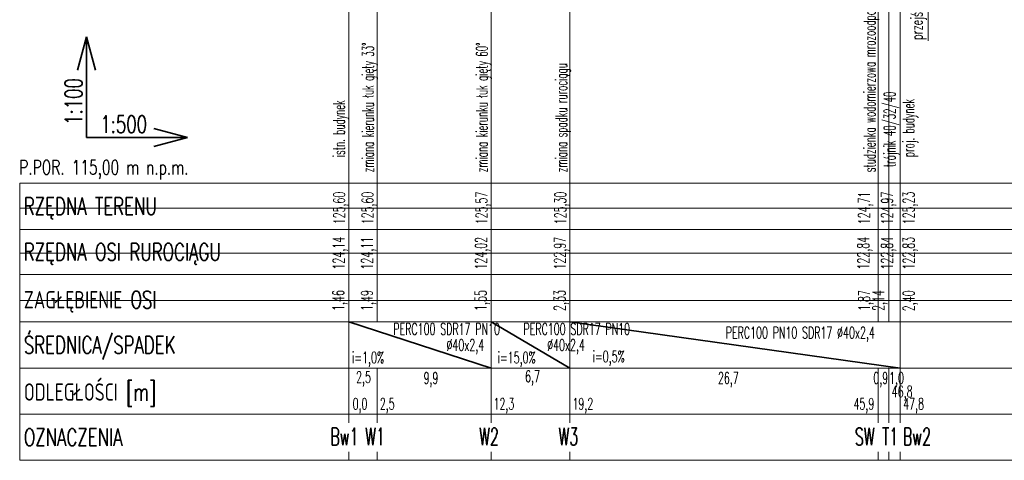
# Model space of a CAD drawing. Header units: millimetres. Extents: x 7478875 to 7488313, y 5963949 to 5966160.
# Tile 1 of 6: x 7478875 to 7480581, y 5963949 to 5964713. Entities that reach past the tile are written whole.
import ezdxf

# ---------------------------------------------------------------- set-up
doc = ezdxf.new("R2010")
doc.units = ezdxf.units.MM
doc.layers.get('0').update_dxf_attribs({"lineweight": 0})
doc.layers.add('S-profil-niedruk', color=1, linetype='Continuous', lineweight=20, plot=False)
doc.layers.add('S-profil-tabelka', color=7, linetype='Continuous', lineweight=20)
doc.styles.add('profil-100', font='romans.shx', dxfattribs={"width": 0.6, "height": 20})
doc.styles.add('SANIT', font='romans.shx', dxfattribs={"width": 0.7})
doc.dimstyles.new('Kopia profil-100-12-rzedne', dxfattribs={"dimtxt": 20, "dimasz": 0, "dimexe": 10, "dimexo": 10, "dimgap": 0, "dimtad": 1, "dimjust": 1, "dimlfac": 0.01, "dimrnd": 0.0001, "dimzin": 1, "dimtxsty": 'profil-100', "dimblk": 'NONE', "dimcen": 12.5, "dimse1": 1, "dimse2": 1, "dimsd1": 1, "dimsd2": 1, "dimclrd": 7, "dimclre": 7, "dimclrt": 7, "dimadec": 0, "dimazin": 0, "dimtm": 1e-09, "dimtfac": 1, "dimtofl": 0, "dimtmove": 2, "dimatfit": 2, "dimldrblk": 'NONE', "dimfxl": 0, "dimtolj": 1, "dimtzin": 0, "dimlwd": 0, "dimlwe": 20, "dimarcsym": 0})
doc.dimstyles.new('profil-odl', dxfattribs={"dimtxt": 25, "dimasz": 2, "dimexe": 0, "dimexo": 0, "dimgap": 3, "dimtad": 1, "dimdec": 1, "dimlfac": 0.05, "dimzin": 1, "dimtxsty": 'profil-100', "dimblk": 'NONE', "dimcen": 0, "dimdle": 10, "dimse1": 1, "dimse2": 1, "dimsd1": 1, "dimsd2": 1, "dimclrd": 7, "dimclrt": 256, "dimazin": 0, "dimtfac": 1, "dimtdec": 1, "dimtmove": 0, "dimatfit": 3, "dimldrblk": 'NONE', "dimfxl": 0, "dimlwd": 0, "dimlwe": 0, "dimarcsym": 0})
doc.dimstyles.new('zaglebienia', dxfattribs={"dimtxt": 25, "dimasz": 10, "dimexe": 0, "dimexo": 0, "dimgap": 3, "dimtad": 1, "dimlfac": 0.01, "dimzin": 1, "dimtxsty": 'profil-100', "dimblk": 'NONE', "dimcen": 0, "dimdle": 10, "dimse1": 1, "dimse2": 1, "dimsd1": 1, "dimsd2": 1, "dimclrd": 7, "dimclrt": 256, "dimazin": 0, "dimtfac": 1, "dimtmove": 0, "dimatfit": 3, "dimldrblk": 'NONE', "dimfxl": 0, "dimlwd": 0, "dimlwe": 0, "dimarcsym": 0})

# ---------------------------------------------------------------- blocks, each defined once
blk = doc.blocks.new('*D3828')
at = {"layer": 'Defpoints', "color": 0}
for p in [(7479494.4, 5964109.1), (7479691.6, 5964109.1), (7479691.6, 5964073.9)]:
    blk.add_point(p, dxfattribs=at)
at = {"layer": 'S-profil-tabelka', "insert": (7479587.6, 5964088.8), "char_height": 20, "attachment_point": 5, "style": 'profil-100'}
blk.add_mtext('9,9', dxfattribs=at)
blk = doc.blocks.new('_None')
blk = doc.blocks.new('*D3829')
at = {"layer": 'Defpoints', "color": 0}
blk.add_point((7479445.1, 5964029.1), dxfattribs=at)
blk.add_point((7479445.1, 5964029.1), dxfattribs=at)
blk.add_point((7479445.1, 5964029.1), dxfattribs=at)
at = {"layer": 'S-profil-tabelka', "insert": (7479464.7, 5964044), "char_height": 20, "attachment_point": 5, "style": 'profil-100'}
blk.add_mtext('0,0', dxfattribs=at)
blk = doc.blocks.new('*D3831')
at = {"layer": 'Defpoints', "color": 0}
for p in [(7479445.1, 5964109.1), (7479494.4, 5964109.1), (7479494.4, 5964075.3)]:
    blk.add_point(p, dxfattribs=at)
at = {"layer": 'S-profil-tabelka', "insert": (7479470.8, 5964090.2), "char_height": 20, "attachment_point": 5, "style": 'profil-100'}
blk.add_mtext('2,5', dxfattribs=at)
blk = doc.blocks.new('*D3832')
at = {"layer": 'Defpoints', "color": 0}
for p in [(7479445.1, 5964029.1), (7479828.3, 5964029.1), (7479828.3, 5964029.1)]:
    blk.add_point(p, dxfattribs=at)
at = {"layer": 'S-profil-tabelka', "insert": (7479850.7, 5964044), "char_height": 20, "attachment_point": 5, "style": 'profil-100'}
blk.add_mtext('19,2', dxfattribs=at)
blk = doc.blocks.new('*D3833')
at = {"layer": 'Defpoints', "color": 0}
for p in [(7479445.1, 5964029.1), (7480362.3, 5964029.1), (7480362.3, 5964029.1)]:
    blk.add_point(p, dxfattribs=at)
at = {"layer": 'S-profil-tabelka', "insert": (7480337.4, 5964044), "char_height": 20, "attachment_point": 5, "style": 'profil-100'}
blk.add_mtext('45,9', dxfattribs=at)
blk = doc.blocks.new('*D3834')
at = {"layer": 'Defpoints', "color": 0}
for p in [(7479693.4, 5964109.1), (7479828.3, 5964109.1), (7479828.3, 5964076.9)]:
    blk.add_point(p, dxfattribs=at)
at = {"layer": 'S-profil-tabelka', "insert": (7479763.5, 5964091.8), "char_height": 20, "attachment_point": 5, "style": 'profil-100'}
blk.add_mtext('6,7', dxfattribs=at)
blk = doc.blocks.new('*D3835')
at = {"layer": 'Defpoints', "color": 0}
for p in [(7479828.3, 5964109.1), (7480362.3, 5964109.1), (7480362.3, 5964073.9)]:
    blk.add_point(p, dxfattribs=at)
at = {"layer": 'S-profil-tabelka', "insert": (7480102.6, 5964088.8), "char_height": 20, "attachment_point": 5, "style": 'profil-100'}
blk.add_mtext('26,7', dxfattribs=at)
blk = doc.blocks.new('*D3836')
at = {"layer": 'Defpoints', "color": 0}
for p in [(7480380.4, 5964109.1), (7480400.3, 5964109.1), (7480400.3, 5964073.9)]:
    blk.add_point(p, dxfattribs=at)
at = {"layer": 'S-profil-tabelka', "insert": (7480393.9, 5964088.8), "char_height": 20, "attachment_point": 5, "style": 'profil-100'}
blk.add_mtext('1,0', dxfattribs=at)
blk = doc.blocks.new('*D3837')
at = {"layer": 'Defpoints', "color": 0}
for p in [(7480380.4, 5964050.4), (7479445.1, 5964029.1), (7480380.4, 5964029.1)]:
    blk.add_point(p, dxfattribs=at)
at = {"layer": 'S-profil-tabelka', "insert": (7480403.6, 5964065.3), "char_height": 20, "attachment_point": 5, "style": 'profil-100'}
blk.add_mtext('46,8', dxfattribs=at)
blk = doc.blocks.new('*D3838')
at = {"layer": 'Defpoints', "color": 0}
for p in [(7479445.1, 5964029.1), (7479691.6, 5964029.1), (7479691.6, 5964029.1)]:
    blk.add_point(p, dxfattribs=at)
at = {"layer": 'S-profil-tabelka', "insert": (7479714, 5964044), "char_height": 20, "attachment_point": 5, "style": 'profil-100'}
blk.add_mtext('12,3', dxfattribs=at)
blk = doc.blocks.new('*D3840')
at = {"layer": 'Defpoints', "color": 0}
for p in [(7479445.1, 5964029.1), (7479494.4, 5964029), (7479494.4, 5964029)]:
    blk.add_point(p, dxfattribs=at)
at = {"layer": 'S-profil-tabelka', "insert": (7479511.9, 5964043.9), "char_height": 20, "attachment_point": 5, "style": 'profil-100'}
blk.add_mtext('2,5', dxfattribs=at)
blk = doc.blocks.new('*D3842')
at = {"layer": 'Defpoints', "color": 0}
for p in [(7479445.1, 5965489.5), (7479445.1, 5964929.5), (7479494.4, 5964929.5)]:
    blk.add_point(p, dxfattribs=at)
at = {"layer": 'S-profil-tabelka', "color": 7, "insert": (7479431.6, 5964386.5), "char_height": 20, "attachment_point": 5, "rotation": 90, "style": 'profil-100'}
blk.add_mtext('\\A1;125,60', dxfattribs=at)
blk = doc.blocks.new('*D3844')
at = {"layer": 'Defpoints', "color": 0}
for p in [(7479445.1, 5965343.4), (7479445.1, 5964929.5), (7479445.1, 5964929.5)]:
    blk.add_point(p, dxfattribs=at)
at = {"layer": 'S-profil-tabelka', "color": 7, "insert": (7479430.7, 5964308.1), "char_height": 20, "attachment_point": 5, "rotation": 90, "style": 'profil-100'}
blk.add_mtext('\\A1;124,14', dxfattribs=at)
blk = doc.blocks.new('*D4423')
at = {"layer": 'Defpoints', "color": 0}
for p in [(7479445.1, 5965489.5), (7479445.1, 5965489.5), (7479445.1, 5965343.4)]:
    blk.add_point(p, dxfattribs=at)
at = {"layer": 'S-profil-tabelka', "insert": (7479430.2, 5964226.1), "char_height": 20, "attachment_point": 5, "rotation": 90, "style": 'profil-100'}
blk.add_mtext('1,46', dxfattribs=at)
blk = doc.blocks.new('*D4646')
at = {"layer": 'Defpoints', "color": 0}
for p in [(7479494.4, 5965489.5), (7479494.4, 5964929.5), (7479494.4, 5964929.5)]:
    blk.add_point(p, dxfattribs=at)
at = {"layer": 'S-profil-tabelka', "color": 7, "insert": (7479480.8, 5964386.5), "char_height": 20, "attachment_point": 5, "rotation": 90, "style": 'profil-100'}
blk.add_mtext('\\A1;125,60', dxfattribs=at)
blk = doc.blocks.new('*D4649')
at = {"layer": 'Defpoints', "color": 0}
for p in [(7479494.4, 5965341), (7479494.4, 5964929.5), (7479494.4, 5964929.5)]:
    blk.add_point(p, dxfattribs=at)
at = {"layer": 'S-profil-tabelka', "color": 7, "insert": (7479479.9, 5964308.1), "char_height": 20, "attachment_point": 5, "rotation": 90, "style": 'profil-100'}
blk.add_mtext('\\A1;124,11', dxfattribs=at)
blk = doc.blocks.new('*D4650')
at = {"layer": 'Defpoints', "color": 0}
for p in [(7479494.4, 5965489.5), (7479494.4, 5965489.5), (7479494.4, 5965341)]:
    blk.add_point(p, dxfattribs=at)
at = {"layer": 'S-profil-tabelka', "insert": (7479479.5, 5964226.1), "char_height": 20, "attachment_point": 5, "rotation": 90, "style": 'profil-100'}
blk.add_mtext('1,49', dxfattribs=at)
blk = doc.blocks.new('*D4651')
at = {"layer": 'Defpoints', "color": 0}
for p in [(7479691.6, 5965486.5), (7479691.6, 5964929.5), (7479691.6, 5964929.5)]:
    blk.add_point(p, dxfattribs=at)
at = {"layer": 'S-profil-tabelka', "color": 7, "insert": (7479678.1, 5964386.5), "char_height": 20, "attachment_point": 5, "rotation": 90, "style": 'profil-100'}
blk.add_mtext('\\A1;125,57', dxfattribs=at)
blk = doc.blocks.new('*D4652')
at = {"layer": 'Defpoints', "color": 0}
for p in [(7479691.6, 5965331.1), (7479691.6, 5964929.5), (7479691.6, 5964929.5)]:
    blk.add_point(p, dxfattribs=at)
at = {"layer": 'S-profil-tabelka', "color": 7, "insert": (7479677.1, 5964308.1), "char_height": 20, "attachment_point": 5, "rotation": 90, "style": 'profil-100'}
blk.add_mtext('\\A1;124,02', dxfattribs=at)
blk = doc.blocks.new('*D4653')
at = {"layer": 'Defpoints', "color": 0}
for p in [(7479691.6, 5965486.5), (7479691.6, 5965486.5), (7479691.6, 5965331.1)]:
    blk.add_point(p, dxfattribs=at)
at = {"layer": 'S-profil-tabelka', "insert": (7479676.7, 5964226.1), "char_height": 20, "attachment_point": 5, "rotation": 90, "style": 'profil-100'}
blk.add_mtext('1,55', dxfattribs=at)
blk = doc.blocks.new('*D4654')
at = {"layer": 'Defpoints', "color": 0}
for p in [(7480362.3, 5964109.1), (7480380.4, 5964109.1), (7480380.4, 5964073.9)]:
    blk.add_point(p, dxfattribs=at)
at = {"layer": 'S-profil-tabelka', "insert": (7480366.5, 5964088.8), "char_height": 20, "attachment_point": 5, "style": 'profil-100'}
blk.add_mtext('0,9', dxfattribs=at)
blk = doc.blocks.new('*D4655')
at = {"layer": 'Defpoints', "color": 0}
for p in [(7479445.1, 5964029.1), (7480400.3, 5964029.1), (7480400.3, 5964029.1)]:
    blk.add_point(p, dxfattribs=at)
at = {"layer": 'S-profil-tabelka', "insert": (7480423.6, 5964044), "char_height": 20, "attachment_point": 5, "style": 'profil-100'}
blk.add_mtext('47,8', dxfattribs=at)
blk = doc.blocks.new('*D4668')
at = {"layer": 'Defpoints', "color": 0}
for p in [(7479828.3, 5965459.5), (7479828.3, 5964929.5), (7479828.3, 5964929.5)]:
    blk.add_point(p, dxfattribs=at)
at = {"layer": 'S-profil-tabelka', "color": 7, "insert": (7479814.7, 5964386.5), "char_height": 20, "attachment_point": 5, "rotation": 90, "style": 'profil-100'}
blk.add_mtext('\\A1;125,30', dxfattribs=at)
blk = doc.blocks.new('*D4669')
at = {"layer": 'Defpoints', "color": 0}
for p in [(7479828.3, 5965226.8), (7479828.3, 5964929.5), (7479828.3, 5964929.5)]:
    blk.add_point(p, dxfattribs=at)
at = {"layer": 'S-profil-tabelka', "color": 7, "insert": (7479813.8, 5964308.1), "char_height": 20, "attachment_point": 5, "rotation": 90, "style": 'profil-100'}
blk.add_mtext('\\A1;122,97', dxfattribs=at)
blk = doc.blocks.new('*D4670')
at = {"layer": 'Defpoints', "color": 0}
for p in [(7479828.3, 5965459.5), (7479828.3, 5965459.5), (7479828.3, 5965226.8)]:
    blk.add_point(p, dxfattribs=at)
at = {"layer": 'S-profil-tabelka', "insert": (7479813.4, 5964226.1), "char_height": 20, "attachment_point": 5, "rotation": 90, "style": 'profil-100'}
blk.add_mtext('2,33', dxfattribs=at)
blk = doc.blocks.new('*D4671')
at = {"layer": 'Defpoints', "color": 0}
for p in [(7480362.3, 5965400.5), (7480362.3, 5964929.5), (7480362.3, 5964929.5)]:
    blk.add_point(p, dxfattribs=at)
at = {"layer": 'S-profil-tabelka', "color": 7, "insert": (7480340.6, 5964386.5), "char_height": 20, "attachment_point": 5, "rotation": 90, "style": 'profil-100'}
blk.add_mtext('\\A1;124,71', dxfattribs=at)
blk = doc.blocks.new('*D4672')
at = {"layer": 'Defpoints', "color": 0}
for p in [(7480362.3, 5965213.5), (7480362.3, 5964929.5), (7480362.3, 5964929.5)]:
    blk.add_point(p, dxfattribs=at)
at = {"layer": 'S-profil-tabelka', "color": 7, "insert": (7480339.3, 5964308.1), "char_height": 20, "attachment_point": 5, "rotation": 90, "style": 'profil-100'}
blk.add_mtext('\\A1;122,84', dxfattribs=at)
blk = doc.blocks.new('*D4673')
at = {"layer": 'Defpoints', "color": 0}
for p in [(7480355.9, 5965400.5), (7480362.3, 5965400.5), (7480362.3, 5965213.5)]:
    blk.add_point(p, dxfattribs=at)
at = {"layer": 'S-profil-tabelka', "insert": (7480341, 5964226.1), "char_height": 20, "attachment_point": 5, "rotation": 90, "style": 'profil-100'}
blk.add_mtext('1,87', dxfattribs=at)
blk = doc.blocks.new('*D4674')
at = {"layer": 'Defpoints', "color": 0}
for p in [(7480380.3, 5965426.5), (7480380.3, 5964929.5), (7480380.4, 5964929.5)]:
    blk.add_point(p, dxfattribs=at)
at = {"layer": 'S-profil-tabelka', "color": 7, "insert": (7480380.4, 5964386.5), "char_height": 20, "attachment_point": 5, "rotation": 90, "style": 'profil-100'}
blk.add_mtext('\\A1;124,97', dxfattribs=at)
blk = doc.blocks.new('*D4675')
at = {"layer": 'Defpoints', "color": 0}
for p in [(7480380.4, 5965213), (7480380.4, 5964929.5), (7480380.4, 5964929.5)]:
    blk.add_point(p, dxfattribs=at)
at = {"layer": 'S-profil-tabelka', "color": 7, "insert": (7480380.4, 5964308.1), "char_height": 20, "attachment_point": 5, "rotation": 90, "style": 'profil-100'}
blk.add_mtext('\\A1;122,84', dxfattribs=at)
blk = doc.blocks.new('*D4676')
at = {"layer": 'Defpoints', "color": 0}
for p in [(7480380.4, 5965426.6), (7480380.4, 5965426.6), (7480380.4, 5965213)]:
    blk.add_point(p, dxfattribs=at)
at = {"layer": 'S-profil-tabelka', "insert": (7480365.5, 5964226.2), "char_height": 20, "attachment_point": 5, "rotation": 90, "style": 'profil-100'}
blk.add_mtext('2,14', dxfattribs=at)
blk = doc.blocks.new('*D4677')
at = {"layer": 'Defpoints', "color": 0}
for p in [(7480400.3, 5965452.5), (7480400.3, 5964929.5), (7480400.3, 5964929.5)]:
    blk.add_point(p, dxfattribs=at)
at = {"layer": 'S-profil-tabelka', "color": 7, "insert": (7480417.9, 5964386.5), "char_height": 20, "attachment_point": 5, "rotation": 90, "style": 'profil-100'}
blk.add_mtext('\\A1;125,23', dxfattribs=at)
blk = doc.blocks.new('*D4678')
at = {"layer": 'Defpoints', "color": 0}
for p in [(7480400.3, 5965212.5), (7480400.3, 5964929.5), (7480400.3, 5964929.5)]:
    blk.add_point(p, dxfattribs=at)
at = {"layer": 'S-profil-tabelka', "color": 7, "insert": (7480417.9, 5964308.1), "char_height": 20, "attachment_point": 5, "rotation": 90, "style": 'profil-100'}
blk.add_mtext('\\A1;122,83', dxfattribs=at)
blk = doc.blocks.new('*D4679')
at = {"layer": 'Defpoints', "color": 0}
for p in [(7480400.3, 5965452.5), (7480432.9, 5965452.5), (7480400.3, 5965212.5)]:
    blk.add_point(p, dxfattribs=at)
at = {"layer": 'S-profil-tabelka', "insert": (7480418, 5964225.6), "char_height": 20, "attachment_point": 5, "rotation": 90, "style": 'profil-100'}
blk.add_mtext('2,40', dxfattribs=at)

msp = doc.modelspace()

# ---------------------------------------------------------------- linework, layer by layer
for p, q in [((7479445.114, 5965824.457), (7479445.114, 5964014.095)), ((7479494.372, 5965489.493, 0), (7479494.372, 5964189.095)), ((7479691.589, 5965486.493), (7479691.589, 5964014.095)), ((7479828.264, 5965459.493), (7479828.264, 5964014.095)), ((7480380.362, 5965426.595), (7480380.362, 5964189.095)), ((7480362.319, 5965400.477), (7480362.319, 5964189.095)), ((7479445.114, 5965345.998), (7479445.114, 5964014.095)), ((7480400.319, 5965062.493), (7480400.319, 5964014.095)), ((7479494.372, 5964109.095), (7479494.372, 5964014.095)), ((7480362.319, 5964109.095), (7480362.319, 5964014.095)), ((7480380.362, 5964109.095), (7480380.362, 5964014.095)), ((7479445.114, 5963964.095), (7479445.114, 5963949.095)), ((7479494.372, 5963964.095, 0), (7479494.372, 5963949.095, 0)), ((7479691.589, 5963964.095, 0), (7479691.589, 5963949.095, 0)), ((7479828.264, 5963964.095), (7479828.264, 5963949.095)), ((7480362.319, 5963964.095), (7480362.319, 5963949.095)), ((7480380.362, 5963964.095), (7480380.362, 5963949.095)), ((7480400.319, 5963964.095), (7480400.319, 5963949.095))]:
    msp.add_line(p, q)
at = {"layer": 'S-profil-niedruk'}
for p, q in [((7478875.288, 5964386.476), (7481422.519, 5964386.476)), ((7478875.288, 5964308.082), (7481422.519, 5964308.082)), ((7478875.288, 5964226.078), (7481422.519, 5964226.078))]:
    msp.add_line(p, q, dxfattribs=at)
at = {"layer": 'S-profil-tabelka'}
for p, q in [((7480448.565, 5965091.331, 0), (7480448.565, 5964676.267, 0)), ((7478875.288, 5964429.493), (7481422.519, 5964429.493)), ((7478875.288, 5964429.493), (7478875.288, 5963949.095)), ((7478875.288, 5964429.493), (7478875.288, 5964429.493)), ((7478875.288, 5964349.493), (7481422.519, 5964349.493)), ((7478875.288, 5964271.099), (7481422.519, 5964271.099)), ((7478875.288, 5964189.095), (7481422.519, 5964189.095)), ((7478875.288, 5964109.095), (7481422.519, 5964109.095)), ((7478875.288, 5964029.095), (7481422.519, 5964029.095)), ((7478875.288, 5963949.095), (7481422.519, 5963949.095))]:
    msp.add_line(p, q, dxfattribs=at)
at = {"layer": 'S-profil-tabelka', "lineweight": 35}
for p, q in [((7478991.197, 5964683.406), (7478975.668, 5964625.451)), ((7478991.197, 5964508.821), (7478991.197, 5964683.406)), ((7478991.197, 5964683.406), (7479006.726, 5964625.451)), ((7479165.783, 5964508.821), (7479107.827, 5964524.35)), ((7478991.197, 5964508.821), (7479165.783, 5964508.821)), ((7479165.783, 5964508.821), (7479107.827, 5964493.291))]:
    msp.add_line(p, q, dxfattribs=at)
at = {"layer": 'S-profil-tabelka', "lineweight": 35, "ltscale": 10}
for p, q in [((7479445.114, 5964189.095), (7479691.589, 5964109.095)), ((7479691.589, 5964189.095), (7479828.264, 5964109.095)), ((7479828.264, 5964189.095), (7480400.319, 5964109.095))]:
    msp.add_line(p, q, dxfattribs=at)

# ---------------------------------------------------------------- texts
at = {"layer": 'S-profil-tabelka', "style": 'SANIT'}
for s, width, p in [('przejście szczelne np. kołnierz gumowy KG', 0.6, (7480438.926, 5964677.918, 0)), ('studzienka wodomierzowa mrozoodporna', 0.55, (7480357.382, 5964448.578)), ('zmiana kierunku łuk gięty 33%%d', 0.55, (7479488.566, 5964448.578)), ('zmiana kierunku łuk gięty 60%%d', 0.55, (7479685.783, 5964448.578)), ('zmiana spadku rurociągu', 0.55, (7479823.327, 5964448.578)), ('istn. budynek', 0.55, (7479438.244, 5964474.686)), ('trójnik 40/32/40', 0.55, (7480392.041, 5964457.224, 0)), ('proj. budynek', 0.55, (7480424.581, 5964474.686))]:
    msp.add_text(s, height=20, rotation=90, dxfattribs=dict(at, width=width)).set_placement(p)
at = {"layer": 'S-profil-tabelka', "lineweight": 35, "style": 'SANIT', "width": 0.7}
msp.add_text('1:100', height=30, rotation=90, dxfattribs=at).set_placement((7478983.648, 5964530.542))
for s, height, p in [('1:500', 30, (7479014.867, 5964516.702)), ('P.POR. 115,00 m n.p.m.', 25, (7478874.46, 5964444.493))]:
    msp.add_text(s, height=height, dxfattribs=at).set_placement(p)
at = {"layer": 'S-profil-tabelka', "lineweight": 50, "style": 'SANIT'}
for s, width, p in [('RZĘDNA TERENU', 0.7, (7478882.5, 5964374.493)), ('RZĘDNA OSI RUROCIĄGU', 0.7, (7478882.5, 5964295.466)), ('ZAGŁĘBIENIE OSI', 0.7, (7478882.5, 5964212.489)), ('ŚREDNICA/SPADEK', 0.7, (7478882.5, 5964134.095)), ('ODLEGŁOŚCI [m]', 0.7, (7478882.5, 5964052.489)), ('OZNACZENIA', 0.7, (7478882.5, 5963974.095)), ('Bw1', 0.6, (7479413.557, 5963975.188)), ('W1', 0.6, (7479474.009, 5963975.178)), ('W2', 0.6, (7479671.226, 5963975.178)), ('W3', 0.6, (7479808.84, 5963975.178)), ('SW', 0.6, (7480321.907, 5963975.178)), ('T1', 0.6, (7480368.983, 5963975.178)), ('Bw2', 0.6, (7480405.031, 5963975.178))]:
    msp.add_text(s, height=30, dxfattribs=dict(at, width=width)).set_placement(p)
at = {"layer": 'S-profil-tabelka', "style": 'SANIT', "width": 0.6}
for s, p in [('PERC100 SDR17 PN10', (7479522.366, 5964166.704)), ('PERC100 SDR17 PN10', (7479747.807, 5964166.704)), ('PERC100 PN10 SDR17 %%c40x2,4', (7480098.112, 5964160.4, 0)), ('%%c40x2,4', (7479614.461, 5964139.019)), ('%%c40x2,4', (7479788.86, 5964139.019)), ('i=1,0%%%', (7479450.941, 5964117.263)), ('i=15,0%%%', (7479703.009, 5964117.263)), ('i=0,5%%%', (7479867.551, 5964119.054))]:
    msp.add_text(s, height=20, dxfattribs=at).set_placement(p)

# ---------------------------------------------------------------- dimensions: what is measured, and where the dimension line sits
at = {"layer": 'S-profil-tabelka'}
for base, p1, p2, picture, middle in [((7479445.114, 5965489.493), (7479445.114, 5965343.42), (7479445.114, 5965489.493), '*D4423', (7479445.114, 5964226.078)), ((7479494.372, 5965489.493), (7479494.372, 5965340.957), (7479494.372, 5965489.493), '*D4650', (7479494.372, 5964226.078)), ((7479691.589, 5965486.493), (7479691.589, 5965331.096), (7479691.589, 5965486.493), '*D4653', (7479691.589, 5964226.078)), ((7479828.264, 5965459.493), (7479828.264, 5965226.82), (7479828.264, 5965459.493), '*D4670', (7479828.264, 5964226.078)), ((7480432.934, 5965452.493, 0), (7480400.319, 5965212.519, 0), (7480400.276, 5965452.493, 0), '*D4679', (7480432.934, 5964225.579, 0)), ((7480380.362, 5965426.595, 0), (7480380.362, 5965213.018, 0), (7480380.362, 5965426.595, 0), '*D4676', (7480380.362, 5964226.19, 0)), ((7480355.936, 5965400.477), (7480362.319, 5965213.469), (7480362.319, 5965400.477), '*D4673', (7480355.936, 5964226.078))]:
    dim = msp.add_linear_dim(base=base, p1=p1, p2=p2, angle=90, dimstyle='zaglebienia', dxfattribs=at)
    dim.commit()
    dim.dimension.update_dxf_attribs({"geometry": picture, "text_midpoint": middle, "dimtype": 160})
for base, p1, p2, override, picture, middle in [((7479494.372, 5964929.493, 0), (7479445.114, 5965489.493, 0), (7479445.114, 5964929.493, 0), {"dimpost": '12<>'}, '*D3842', (7479431.578, 5964386.476, 0)), ((7479494.372, 5964929.493), (7479494.372, 5965489.493), (7479494.372, 5964929.493), {"dimpost": '12<>'}, '*D4646', (7479480.836, 5964386.476)), ((7479691.589, 5964929.493), (7479691.589, 5965486.493), (7479691.589, 5964929.493), {"dimpost": '12<>'}, '*D4651', (7479678.053, 5964386.476)), ((7479828.264, 5964929.493), (7479828.264, 5965459.493), (7479828.264, 5964929.493), {"dimpost": '12<>'}, '*D4668', (7479814.728, 5964386.476)), ((7480400.276, 5964929.493), (7480400.276, 5965452.493), (7480400.319, 5964929.493), {"dimpost": '12<>'}, '*D4677', (7480417.893, 5964386.476)), ((7480380.319, 5964929.493), (7480380.319, 5965426.484), (7480380.362, 5964929.493), {"dimpost": '12<>'}, '*D4674', (7480380.362, 5964386.476)), ((7480362.303, 5964929.493), (7480362.303, 5965400.477), (7480362.319, 5964929.493), {"dimpost": '12<>'}, '*D4671', (7480340.568, 5964386.476)), ((7479445.114, 5964929.493, 0), (7479445.114, 5965343.42, 0), (7479445.114, 5964929.493, 0), {"dimpost": '12<>', "dimtxsty": 'profil-100', "dimldrblk": 'None'}, '*D3844', (7479430.653, 5964308.082, 0)), ((7479494.372, 5964929.493, 0), (7479494.372, 5965340.957, 0), (7479494.372, 5964929.493, 0), {"dimpost": '12<>', "dimtxsty": 'profil-100', "dimldrblk": 'None'}, '*D4649', (7479479.911, 5964308.082, 0)), ((7479691.589, 5964929.493, 0), (7479691.589, 5965331.096), (7479691.589, 5964929.493, 0), {"dimpost": '12<>', "dimtxsty": 'profil-100', "dimldrblk": 'None'}, '*D4652', (7479677.128, 5964308.082, 0)), ((7479828.264, 5964929.493), (7479828.264, 5965226.82), (7479828.264, 5964929.493), {"dimpost": '12<>', "dimtxsty": 'profil-100', "dimldrblk": 'None'}, '*D4669', (7479813.804, 5964308.082)), ((7480362.319, 5964929.493), (7480362.319, 5965213.469), (7480362.319, 5964929.493), {"dimpost": '12<>', "dimtxsty": 'profil-100', "dimldrblk": 'None'}, '*D4672', (7480339.257, 5964308.082)), ((7480380.362, 5964929.493), (7480380.362, 5965213.018), (7480380.362, 5964929.493), {"dimpost": '12<>', "dimtxsty": 'profil-100', "dimldrblk": 'None'}, '*D4675', (7480380.362, 5964308.082)), ((7480400.307, 5964929.493), (7480400.307, 5965212.519), (7480400.319, 5964929.493), {"dimpost": '12<>', "dimtxsty": 'profil-100', "dimldrblk": 'None'}, '*D4678', (7480417.893, 5964308.082))]:
    dim = msp.add_linear_dim(base=base, p1=p1, p2=p2, angle=90, dimstyle='Kopia profil-100-12-rzedne', override=override, dxfattribs=at)
    dim.commit()
    dim.dimension.update_dxf_attribs({"geometry": picture, "text_midpoint": middle, "dimtype": 160})
for base, p1, p2, picture, middle in [((7479494.372, 5964075.31), (7479445.114, 5964109.095), (7479494.372, 5964109.095), '*D3831', (7479470.83, 5964075.31)), ((7479691.589, 5964073.885), (7479494.372, 5964109.095), (7479691.589, 5964109.095), '*D3828', (7479587.612, 5964073.885)), ((7479828.264, 5964076.885), (7479693.433, 5964109.095), (7479828.264, 5964109.095), '*D3834', (7479763.504, 5964076.885)), ((7480362.319, 5964073.885), (7479828.264, 5964109.095), (7480362.319, 5964109.095), '*D3835', (7480102.588, 5964073.885)), ((7480380.362, 5964073.885), (7480362.319, 5964109.095), (7480380.362, 5964109.095), '*D4654', (7480366.502, 5964073.885)), ((7480400.319, 5964073.885), (7480380.362, 5964109.095), (7480400.319, 5964109.095), '*D3836', (7480393.86, 5964073.885)), ((7480380.362, 5964050.387), (7479445.114, 5964029.095), (7480380.362, 5964029.095), '*D3837', (7480403.648, 5964050.387)), ((7479445.113702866, 5964029.095062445), (7479445.113702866, 5964029.095062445), (7479445.113702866, 5964029.095062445), '*D3829', (7479464.685131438, 5964029.095062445)), ((7479828.264, 5964029.095, 0), (7479445.114, 5964029.095, 0), (7479828.264, 5964029.095, 0), '*D3832', (7479850.693, 5964029.095, 0)), ((7480362.319, 5964029.095), (7479445.114, 5964029.095), (7480362.319, 5964029.095), '*D3833', (7480337.425, 5964029.095)), ((7479691.589, 5964029.095), (7479445.114, 5964029.095), (7479691.589, 5964029.095), '*D3838', (7479714.017, 5964029.095)), ((7480400.319, 5964029.095), (7479445.114, 5964029.095), (7480400.319, 5964029.095), '*D4655', (7480423.605, 5964029.095)), ((7479494.372, 5964029.019), (7479445.114, 5964029.095), (7479494.372, 5964029.019), '*D3840', (7479511.943, 5964029.019))]:
    dim = msp.add_linear_dim(base=base, p1=p1, p2=p2, dimstyle='profil-odl', dxfattribs=at)
    dim.commit()
    dim.dimension.update_dxf_attribs({"geometry": picture, "text_midpoint": middle, "dimtype": 160})

doc.saveas('drawing.dxf')
